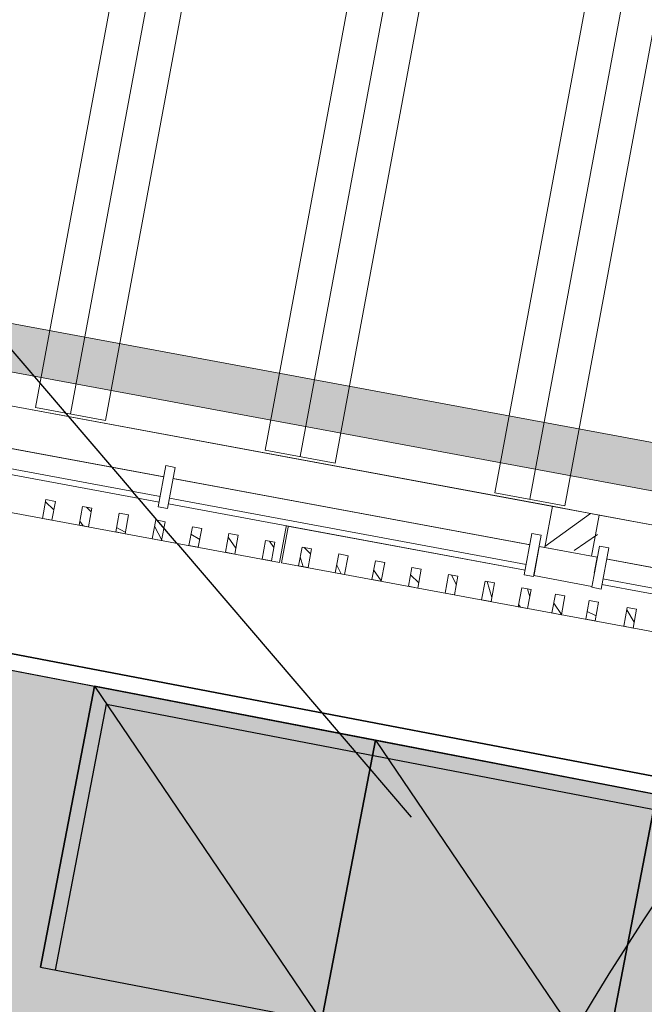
# Model space of a CAD drawing. Header units: metres. Extents: x 0 to 60282398, y -11592309 to 5708004.
# Tile 104 of 136: x 32353385.93 to 32353389.2, y 5707897.37 to 5707902.53. Entities that reach past the tile are written whole.
import ezdxf
from ezdxf import colors
from ezdxf.entities.mleader import LeaderData, LeaderLine
from ezdxf.math import Vec2, Vec3

# ---------------------------------------------------------------- set-up
doc = ezdxf.new("R2010")
doc.units = ezdxf.units.M
doc.header["$LTSCALE"] = 0.75
doc.set_wipeout_variables(frame=1)
doc.layers.get('0').update_dxf_attribs({"linetype": 'CONTINUOUS'})
doc.layers.add('10414946$0$_Hilfslayer', color=6, linetype='CONTINUOUS', plot=False)
doc.layers.add('10414946$0$ST-LIN Parkplatz', color=7, linetype='CONTINUOUS')
doc.layers.add('10414946$0$ST-LIN-Gehweg', color=2, linetype='CONTINUOUS')
for name, color, linetype, lineweight in [('10414946$0$ST-LIN-Bushaltestelle', 2, 'CONTINUOUS', 25), ('10417023$0$#9_002_GES I Übersicht Erdgeschoss_1_101_Wand Aussen.A', 7, 'CONTINUOUS', 25), ('10417023$0$#9_002_GES I Übersicht Erdgeschoss_1_104_Decken.A', 7, 'CONTINUOUS', 25), ('10417023$0$#9_002_GES I Übersicht Erdgeschoss_1_430_Lüftung.US', 7, 'CONTINUOUS', 25), ('10417023$0$#9_002_GES I Übersicht Erdgeschoss_1_701_Grundstücksgrenze.A', 7, 'CONTINUOUS', 25), ('10417023$0$#9_002_GES I Übersicht Erdgeschoss_1_Neubau_104_Decken.A', 7, 'CONTINUOUS', 25), ('10417023$0$#9_002_GES I Übersicht Erdgeschoss_1_Neubau_110_Pfosten-Riegel.A', 7, 'CONTINUOUS', 25), ('10417023$0$#9_002_GES I Übersicht Erdgeschoss_1_Neubau_201_Aussenwandbekleidu', 7, 'CONTINUOUS', 25), ('10417023$0$Keine', 7, 'CONTINUOUS', 13)]:
    doc.layers.add(name, color=color, linetype=linetype, lineweight=lineweight)
doc.layers.add('10414947$0$ST-Gehweg-Sol', color=7, linetype='CONTINUOUS', lineweight=0, true_color=0xffd7a8)
doc.styles.add('10414946$0$ARIAL NARROW', font='ARIALN.TTF')
pattern_1 = [(134.9999999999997, (0, 0), (0.1060660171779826, 0.1060660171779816), []), (134.9999999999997, (-0.03535533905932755, -0.0353553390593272), (0.1060660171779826, 0.1060660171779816), [])]

# ---------------------------------------------------------------- blocks, each defined once
blk = doc.blocks.new('10414947')
at = {"layer": '10414947$0$ST-Gehweg-Sol'}
h = blk.add_hatch(color=256, dxfattribs=at)
h.dxf.hatch_style = 1
edge = h.paths.add_edge_path()
edge.add_arc((32353333.97286278, 5707909.898001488), 4.00538949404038, 167.5224016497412, 259.0333335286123, ccw=False)
edge.add_line((32353330.06207836, 5707910.763397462), (32353330.08991054, 5707910.916025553))
edge.add_line((32353330.08991054, 5707910.916025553), (32353331.70067245, 5707910.64907873))
edge.add_line((32353331.70067245, 5707910.64907873), (32353335.02498274, 5707908.903565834))
edge.add_line((32353335.02498274, 5707908.903565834), (32353407.15213483, 5707895.033517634))
edge.add_line((32353407.15213483, 5707895.033517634), (32353413.70600617, 5707897.337334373))
edge.add_line((32353413.70600617, 5707897.337334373), (32353497.17578959, 5707881.286091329))
edge.add_line((32353497.17578959, 5707881.286091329), (32353499.70410517, 5707880.188862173))
edge.add_line((32353499.70410517, 5707880.188862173), (32353502.93879142, 5707877.835765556))
edge.add_line((32353502.93879142, 5707877.835765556), (32353505.46710699, 5707876.738536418))
edge.add_line((32353505.46710699, 5707876.738536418), (32353517.00528605, 5707874.519743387))
edge.add_line((32353517.00528605, 5707874.519743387), (32353517.76447093, 5707870.592196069))
edge.add_line((32353517.76447093, 5707870.592196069), (32353512.26571349, 5707871.646148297))
edge.add_line((32353512.26571349, 5707871.646148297), (32353512.67312597, 5707873.771762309))
edge.add_line((32353512.67312597, 5707873.771762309), (32353508.26008633, 5707874.652828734))
edge.add_line((32353508.26008633, 5707874.652828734), (32353507.84615755, 5707872.493248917))
edge.add_line((32353507.84615755, 5707872.493248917), (32353503.30254498, 5707873.364127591))
edge.add_arc((32353488.08709003, 5707793.979973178), 80.82916578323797, 79.14978489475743, 81.99465327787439)
edge.add_line((32353499.34380503, 5707874.021464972), (32353499.76791721, 5707876.234207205))
edge.add_line((32353499.76791721, 5707876.234207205), (32353495.83942623, 5707876.987173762))
edge.add_line((32353495.83942623, 5707876.987173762), (32353495.37152305, 5707874.545958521))
edge.add_line((32353495.37152305, 5707874.545958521), (32353488.26755707, 5707875.49021155))
edge.add_line((32353488.26755707, 5707875.49021155), (32353488.81466561, 5707878.344668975))
edge.add_line((32353488.81466561, 5707878.344668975), (32353475.56727294, 5707880.883772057))
edge.add_line((32353475.56727294, 5707880.883772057), (32353475.00712598, 5707877.961330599))
edge.add_line((32353475.00712598, 5707877.961330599), (32353470.59449997, 5707878.807102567))
edge.add_line((32353470.59449997, 5707878.807102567), (32353471.15463692, 5707881.72953379))
edge.add_line((32353471.15463692, 5707881.72953379), (32353468.20826868, 5707882.294258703))
edge.add_line((32353468.20826868, 5707882.294258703), (32353467.64812546, 5707879.371836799))
edge.add_line((32353467.64812546, 5707879.371836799), (32353462.60924585, 5707880.337643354))
edge.add_line((32353462.60924585, 5707880.337643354), (32353463.16937873, 5707883.260053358))
edge.add_line((32353463.16937873, 5707883.260053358), (32353460.2230105, 5707883.824778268))
edge.add_line((32353460.2230105, 5707883.824778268), (32353459.66624525, 5707880.919938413))
edge.add_arc((32353463.524558, 5707896.96932498), 16.50664673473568, 250.35219382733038, 256.4824628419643, ccw=False)
edge.add_line((32353457.97440466, 5707881.423740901), (32353455.61443449, 5707882.266310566))
edge.add_line((32353455.61443449, 5707882.266310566), (32353456.07041998, 5707884.645556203))
edge.add_line((32353456.07041998, 5707884.645556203), (32353452.14193103, 5707885.398533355))
edge.add_line((32353452.14193103, 5707885.398533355), (32353451.76436388, 5707883.434494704))
edge.add_line((32353451.76436388, 5707883.434494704), (32353446.20782556, 5707884.499521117))
edge.add_line((32353446.20782556, 5707884.499521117), (32353446.58431432, 5707886.46376749))
edge.add_line((32353446.58431432, 5707886.46376749), (32353443.63794753, 5707887.028499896))
edge.add_line((32353443.63794753, 5707887.028499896), (32353443.26145916, 5707885.064255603))
edge.add_line((32353443.26145916, 5707885.064255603), (32353438.66333801, 5707885.945580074))
edge.add_line((32353438.66333801, 5707885.945580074), (32353439.03982688, 5707887.909826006))
edge.add_line((32353439.03982688, 5707887.909826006), (32353436.09346017, 5707888.474558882))
edge.add_line((32353436.09346017, 5707888.474558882), (32353435.71697158, 5707886.510314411))
edge.add_line((32353435.71697158, 5707886.510314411), (32353430.15920767, 5707887.572673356))
edge.add_line((32353430.15920767, 5707887.572673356), (32353430.53524183, 5707889.539907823))
edge.add_line((32353430.53524183, 5707889.539907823), (32353426.60675288, 5707890.292884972))
edge.add_line((32353426.60675288, 5707890.292884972), (32353426.15070342, 5707887.913549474))
edge.add_line((32353426.15070342, 5707887.913549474), (32353423.64644856, 5707888.00337013))
edge.add_arc((32353424.238172, 5707904.500881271), 16.50811953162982, 259.1496618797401, 267.9458278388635, ccw=False)
edge.add_line((32353421.13061348, 5707888.287889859), (32353363.36529639, 5707899.359819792))
edge.add_arc((32353408.48210951, 5708134.746697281), 239.6716689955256, 256.456365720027, 259.14966177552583, ccw=False)
edge.add_arc((32353274.67359528, 5707595.429255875), 316.0071040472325, 75.76971239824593, 78.90028973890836)
edge.add_line((32353335.51033626, 5707905.525016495), (32353333.21088601, 5707905.965758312))
at = {"layer": '10414947$0$ST-Gehweg-Sol', "flags": 128}
blk.add_lwpolyline([(32353439.03982688, 5707887.909826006), (32353436.09346017, 5707888.474558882), (32353435.71697158, 5707886.510314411), (32353430.15920767, 5707887.572673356), (32353430.53524183, 5707889.539907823), (32353426.60675288, 5707890.292884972), (32353426.15070342, 5707887.913549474), (32353423.64644856, 5707888.00337013, -0.03839937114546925), (32353421.13061348, 5707888.287889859), (32353363.36529639, 5707899.359819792, -0.01175226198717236), (32353352.35440415, 5707901.739852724, 0.01366057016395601), (32353335.51033626, 5707905.525016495), (32353333.21088601, 5707905.965758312, -0.4219586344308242), (32353330.06207836, 5707910.763397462), (32353330.08991054, 5707910.916025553), (32353331.70067245, 5707910.64907873), (32353335.02498274, 5707908.903565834), (32353407.15213483, 5707895.033517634), (32353413.70600617, 5707897.337334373), (32353497.17578959, 5707881.286091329)], format="xyb", dxfattribs=at)
blk = doc.blocks.new('10417023$0$#9_MKO_LP5_ARC_GES_UP_00_002_P_G_modell (3D)')
at = {"layer": '10417023$0$#9_002_GES I Übersicht Erdgeschoss_1_101_Wand Aussen.A', "linetype": 'Continuous', "lineweight": 5, "true_color": 0xff0000}
h = blk.add_hatch(dxfattribs=at)
h.set_pattern_fill('#9_BETON__STAHLBETON_0001', color=1, style=0, pattern_type=2)
h.set_pattern_definition([(44.99999999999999, (0, 0), (-0.1697056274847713, 0.1697056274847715), []), (44.99999999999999, (-0.08485281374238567, 0.08485281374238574), (-0.1697056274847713, 0.1697056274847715), [0.18, -0.05999999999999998])])
h.paths.add_polyline_path([(-32353452.62422792, -5707812.74957689), (-32353452.37422813, -5707812.74957689), (-32353452.37422813, -5707812.529576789), (-32353452.62422792, -5707812.529576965)])
at = {"layer": '10417023$0$#9_002_GES I Übersicht Erdgeschoss_1_101_Wand Aussen.A', "color": 1, "linetype": 'Continuous', "lineweight": 13, "true_color": 0xff0000}
for p, q in [((-32353460.53922858, -5707812.529577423), (-32353452.62422869, -5707812.529577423)), ((-32353452.62422869, -5707812.529577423), (-32353452.62422869, -5707812.749576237)), ((-32353452.3742284, -5707812.749576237), (-32353452.3742284, -5707812.529577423)), ((-32353452.3742284, -5707812.529577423), (-32353447.40422547, -5707812.529577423)), ((-32353460.53922858, -5707812.749576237), (-32353452.62422869, -5707812.749576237)), ((-32353452.3742284, -5707812.749576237), (-32353447.40422547, -5707812.749576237))]:
    blk.add_line(p, q, dxfattribs=at)
at = {"layer": '10417023$0$#9_002_GES I Übersicht Erdgeschoss_1_101_Wand Aussen.A', "color": 1, "linetype": 'Continuous', "lineweight": 18, "true_color": 0xff0000}
for p, q in [((-32353452.62422869, -5707812.529577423), (-32353452.62422869, -5707812.749576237)), ((-32353452.37422813, -5707812.52957689), (-32353452.62422791, -5707812.52957689)), ((-32353452.3742284, -5707812.749576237), (-32353452.3742284, -5707812.529577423)), ((-32353452.624228, -5707812.74957689), (-32353452.374228, -5707812.74957689))]:
    blk.add_line(p, q, dxfattribs=at)
at = {"layer": '10417023$0$#9_002_GES I Übersicht Erdgeschoss_1_104_Decken.A', "color": 1, "linetype": 'Continuous', "lineweight": 13, "true_color": 0xff0000}
for p, q in [((-32353455.38322717, -5707807.384576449), (-32353455.38322717, -5707812.514709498)), ((-32353455.19672774, -5707807.384576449), (-32353455.19672774, -5707812.514709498)), ((-32353455.01022831, -5707807.384576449), (-32353455.01022831, -5707812.514709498)), ((-32353454.15822645, -5707807.384576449), (-32353454.15822645, -5707812.514709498)), ((-32353453.97172702, -5707807.384576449), (-32353453.97172702, -5707812.514709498)), ((-32353453.7852276, -5707807.384576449), (-32353453.7852276, -5707812.514709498)), ((-32353452.93322863, -5707807.384576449), (-32353452.93322863, -5707812.514709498)), ((-32353452.7467292, -5707807.384576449), (-32353452.7467292, -5707812.514709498)), ((-32353452.56022833, -5707807.384576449), (-32353452.56022833, -5707812.514709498)), ((-32353455.38322717, -5707812.514709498), (-32353455.01022831, -5707812.514709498)), ((-32353454.15822645, -5707812.514709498), (-32353453.7852276, -5707812.514709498)), ((-32353452.93322863, -5707812.514709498), (-32353452.56022833, -5707812.514709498))]:
    blk.add_line(p, q, dxfattribs=at)
at = {"layer": '10417023$0$#9_002_GES I Übersicht Erdgeschoss_1_430_Lüftung.US', "color": 1, "linetype": 'Continuous', "lineweight": 13, "true_color": 0xff0000, "flags": 128}
blk.add_lwpolyline([(-32353460.29724487, -5707812.354575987), (-32353447.40423247, -5707812.354575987), (-32353447.40423247, -5707812.104575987), (-32353460.29724487, -5707812.104575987)], close=True, dxfattribs=at)
at = {"layer": '10417023$0$#9_002_GES I Übersicht Erdgeschoss_1_430_Lüftung.US', "color": 1, "linetype": 'Continuous', "true_color": 0xff0000}
blk.add_solid([(-32353460.29724487, -5707812.354575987), (-32353447.40423247, -5707812.354575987), (-32353460.29724487, -5707812.104575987), (-32353447.40423247, -5707812.104575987)], dxfattribs=at)
at = {"layer": '10417023$0$#9_002_GES I Übersicht Erdgeschoss_1_Neubau_104_Decken.A', "color": 1, "linetype": 'Continuous', "lineweight": 13, "true_color": 0xff0000, "flags": 128}
for points in [[(-32353468.9644006, -5707812.749292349), (-32353468.96423227, -5707810.39957689), (-32353468.96423227, -5707807.119576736), (-32353468.96423227, -5707797.22957689), (-32353468.96423227, -5707790.55957689), (-32353454.47117382, -5707790.55957689), (-32353442.504228, -5707790.559574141), (-32353442.504228, -5707812.74957689)], [(-32353460.539228, -5707797.304576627), (-32353468.96423227, -5707797.304576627), (-32353468.96423227, -5707810.39957689), (-32353464.33422799, -5707810.39957689), (-32353464.33422799, -5707812.749576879), (-32353442.50422801, -5707812.74957689), (-32353442.504228, -5707790.55957689), (-32353451.27397855, -5707790.559574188), (-32353451.27397855, -5707797.22957689), (-32353452.624228, -5707797.22957689), (-32353452.624228, -5707807.119576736), (-32353460.539228, -5707807.119576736)], [(-32353460.539228, -5707812.529709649), (-32353447.40432934, -5707812.529709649), (-32353447.40432934, -5707807.36957689), (-32353460.539228, -5707807.36957689)]]:
    blk.add_lwpolyline(points, close=True, dxfattribs=at)
at = {"color": 1, "linetype": 'Continuous', "lineweight": 5, "true_color": 0xff0000}
blk.add_wipeout([(-32353447.404395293, -5707812.87957689), (-32353453.966743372, -5707812.87957689), (-32353453.966743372, -5707813.079576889), (-32353447.404395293, -5707813.079576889)], dxfattribs=at).dxf.layer = '10417023$0$#9_002_GES I Übersicht Erdgeschoss_1_Neubau_201_Aussenwandbekleidu'
at = {"layer": '10417023$0$#9_002_GES I Übersicht Erdgeschoss_1_Neubau_201_Aussenwandbekleidu', "linetype": 'Continuous', "lineweight": 5, "true_color": 0xff0000}
h = blk.add_hatch(dxfattribs=at)
h.set_pattern_fill('#9_METALL__STAHL_0001', color=1, style=0, pattern_type=2)
h.set_pattern_definition(pattern_1)
h.paths.add_polyline_path([(-32353453.82497857, -5707813.079576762), (-32353453.82497777, -5707812.979576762), (-32353453.87497777, -5707812.97957636), (-32353453.87497857, -5707813.079576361)])
h = blk.add_hatch(dxfattribs=at)
h.set_pattern_fill('#9_METALL__STAHL_0001', color=1, style=0, pattern_type=2)
h.set_pattern_definition(pattern_1)
h.paths.add_polyline_path([(-32353453.62985357, -5707813.079576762), (-32353453.62985276, -5707812.979576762), (-32353453.67985277, -5707812.97957636), (-32353453.67985357, -5707813.079576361)])
h = blk.add_hatch(dxfattribs=at)
h.set_pattern_fill('#9_METALL__STAHL_0001', color=1, style=0, pattern_type=2)
h.set_pattern_definition(pattern_1)
h.paths.add_polyline_path([(-32353453.43472857, -5707813.079576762), (-32353453.43472777, -5707812.979576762), (-32353453.48472776, -5707812.97957636), (-32353453.48472856, -5707813.079576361)])
h = blk.add_hatch(dxfattribs=at)
h.set_pattern_fill('#9_METALL__STAHL_0001', color=1, style=0, pattern_type=2)
h.set_pattern_definition(pattern_1)
h.paths.add_polyline_path([(-32353453.23960356, -5707813.079576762), (-32353453.23960276, -5707812.979576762), (-32353453.28960276, -5707812.97957636), (-32353453.28960356, -5707813.079576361)])
h = blk.add_hatch(dxfattribs=at)
h.set_pattern_fill('#9_METALL__STAHL_0001', color=1, style=0, pattern_type=2)
h.set_pattern_definition(pattern_1)
h.paths.add_polyline_path([(-32353453.04447856, -5707813.079576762), (-32353453.04447776, -5707812.979576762), (-32353453.09447776, -5707812.97957636), (-32353453.09447856, -5707813.079576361)])
h = blk.add_hatch(dxfattribs=at)
h.set_pattern_fill('#9_METALL__STAHL_0001', color=1, style=0, pattern_type=2)
h.set_pattern_definition(pattern_1)
h.paths.add_polyline_path([(-32353452.84935356, -5707813.079576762), (-32353452.84935275, -5707812.979576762), (-32353452.89935276, -5707812.97957636), (-32353452.89935356, -5707813.079576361)])
h = blk.add_hatch(dxfattribs=at)
h.set_pattern_fill('#9_METALL__STAHL_0001', color=1, style=0, pattern_type=2)
h.set_pattern_definition(pattern_1)
h.paths.add_polyline_path([(-32353452.65422856, -5707813.079576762), (-32353452.65422776, -5707812.979576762), (-32353452.70422776, -5707812.97957636), (-32353452.70422856, -5707813.079576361)])
h = blk.add_hatch(dxfattribs=at)
h.set_pattern_fill('#9_METALL__STAHL_0001', color=1, style=0, pattern_type=2)
h.set_pattern_definition(pattern_1)
h.paths.add_polyline_path([(-32353452.4742286, -5707813.079576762), (-32353452.4742278, -5707812.979576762), (-32353452.5242278, -5707812.97957636), (-32353452.5242286, -5707813.079576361)])
h = blk.add_hatch(dxfattribs=at)
h.set_pattern_fill('#9_METALL__STAHL_0001', color=1, style=0, pattern_type=2)
h.set_pattern_definition(pattern_1)
h.paths.add_polyline_path([(-32353452.29422864, -5707813.079576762), (-32353452.29422783, -5707812.979576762), (-32353452.34422784, -5707812.97957636), (-32353452.34422864, -5707813.079576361)])
h = blk.add_hatch(dxfattribs=at)
h.set_pattern_fill('#9_METALL__STAHL_0001', color=1, style=0, pattern_type=2)
h.set_pattern_definition(pattern_1)
h.paths.add_polyline_path([(-32353452.09173112, -5707813.079576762), (-32353452.09173032, -5707812.979576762), (-32353452.14173032, -5707812.97957636), (-32353452.14173112, -5707813.079576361)])
at = {"layer": '10417023$0$#9_002_GES I Übersicht Erdgeschoss_1_Neubau_201_Aussenwandbekleidu', "color": 1, "linetype": 'Continuous', "lineweight": 13, "true_color": 0xff0000}
for p, q in [((-32353447.4043953, -5707812.87957689), (-32353453.96674338, -5707812.87957689)), ((-32353453.96674338, -5707812.87957689), (-32353453.96674338, -5707813.07957689)), ((-32353453.96674338, -5707813.07957689), (-32353447.4043953, -5707813.07957689))]:
    blk.add_line(p, q, dxfattribs=at)
at = {"layer": '10417023$0$#9_002_GES I Übersicht Erdgeschoss_1_Neubau_201_Aussenwandbekleidu', "color": 1, "linetype": 'Continuous', "lineweight": 13, "true_color": 0xff0000, "flags": 128}
for points in [[(-32353453.82497857, -5707813.079576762), (-32353453.82497777, -5707812.979576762), (-32353453.87497777, -5707812.97957636), (-32353453.87497857, -5707813.079576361)], [(-32353453.62985357, -5707813.079576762), (-32353453.62985276, -5707812.979576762), (-32353453.67985277, -5707812.97957636), (-32353453.67985357, -5707813.079576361)], [(-32353453.43472857, -5707813.079576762), (-32353453.43472777, -5707812.979576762), (-32353453.48472776, -5707812.97957636), (-32353453.48472856, -5707813.079576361)], [(-32353453.23960356, -5707813.079576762), (-32353453.23960276, -5707812.979576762), (-32353453.28960276, -5707812.97957636), (-32353453.28960356, -5707813.079576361)], [(-32353453.04447856, -5707813.079576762), (-32353453.04447776, -5707812.979576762), (-32353453.09447776, -5707812.97957636), (-32353453.09447856, -5707813.079576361)], [(-32353452.84935356, -5707813.079576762), (-32353452.84935275, -5707812.979576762), (-32353452.89935276, -5707812.97957636), (-32353452.89935356, -5707813.079576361)], [(-32353452.65422856, -5707813.079576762), (-32353452.65422776, -5707812.979576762), (-32353452.70422776, -5707812.97957636), (-32353452.70422856, -5707813.079576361)], [(-32353452.4742286, -5707813.079576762), (-32353452.4742278, -5707812.979576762), (-32353452.5242278, -5707812.97957636), (-32353452.5242286, -5707813.079576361)], [(-32353452.29422864, -5707813.079576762), (-32353452.29422783, -5707812.979576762), (-32353452.34422784, -5707812.97957636), (-32353452.34422864, -5707813.079576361)], [(-32353452.09173112, -5707813.079576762), (-32353452.09173032, -5707812.979576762), (-32353452.14173032, -5707812.97957636), (-32353452.14173112, -5707813.079576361)]]:
    blk.add_lwpolyline(points, close=True, dxfattribs=at)
at = {"color": 1, "linetype": 'Continuous', "lineweight": 5, "true_color": 0xff0000}
blk.add_wipeout([(-32353453.97674339, -5707812.87957689), (-32353460.539264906, -5707812.87957689), (-32353460.539264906, -5707813.07957689), (-32353453.97674339, -5707813.07957689)], dxfattribs=at).dxf.layer = '10417023$0$#9_002_GES I Übersicht Erdgeschoss_1_Neubau_201_Aussenwandbekleidu'
at = {"layer": '10417023$0$#9_002_GES I Übersicht Erdgeschoss_1_Neubau_201_Aussenwandbekleidu', "linetype": 'Continuous', "lineweight": 5, "true_color": 0xff0000}
h = blk.add_hatch(dxfattribs=at)
h.set_pattern_fill('#9_METALL__STAHL_0001', color=1, style=0, pattern_type=2)
h.set_pattern_definition(pattern_1)
h.paths.add_polyline_path([(-32353455.19085358, -5707813.079576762), (-32353455.19085278, -5707812.979576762), (-32353455.24085278, -5707812.97957636), (-32353455.24085359, -5707813.079576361)])
h = blk.add_hatch(dxfattribs=at)
h.set_pattern_fill('#9_METALL__STAHL_0001', color=1, style=0, pattern_type=2)
h.set_pattern_definition(pattern_1)
h.paths.add_polyline_path([(-32353454.99572858, -5707813.079576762), (-32353454.99572778, -5707812.979576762), (-32353455.04572778, -5707812.97957636), (-32353455.04572858, -5707813.079576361)])
h = blk.add_hatch(dxfattribs=at)
h.set_pattern_fill('#9_METALL__STAHL_0001', color=1, style=0, pattern_type=2)
h.set_pattern_definition(pattern_1)
h.paths.add_polyline_path([(-32353454.80060358, -5707813.079576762), (-32353454.80060278, -5707812.979576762), (-32353454.85060278, -5707812.97957636), (-32353454.85060358, -5707813.079576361)])
h = blk.add_hatch(dxfattribs=at)
h.set_pattern_fill('#9_METALL__STAHL_0001', color=1, style=0, pattern_type=2)
h.set_pattern_definition(pattern_1)
h.paths.add_polyline_path([(-32353454.60547858, -5707813.079576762), (-32353454.60547778, -5707812.979576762), (-32353454.65547778, -5707812.97957636), (-32353454.65547858, -5707813.079576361)])
h = blk.add_hatch(dxfattribs=at)
h.set_pattern_fill('#9_METALL__STAHL_0001', color=1, style=0, pattern_type=2)
h.set_pattern_definition(pattern_1)
h.paths.add_polyline_path([(-32353454.41035357, -5707813.079576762), (-32353454.41035277, -5707812.979576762), (-32353454.46035277, -5707812.97957636), (-32353454.46035358, -5707813.079576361)])
h = blk.add_hatch(dxfattribs=at)
h.set_pattern_fill('#9_METALL__STAHL_0001', color=1, style=0, pattern_type=2)
h.set_pattern_definition(pattern_1)
h.paths.add_polyline_path([(-32353454.21522857, -5707813.079576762), (-32353454.21522777, -5707812.979576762), (-32353454.26522777, -5707812.97957636), (-32353454.26522857, -5707813.079576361)])
h = blk.add_hatch(dxfattribs=at)
h.set_pattern_fill('#9_METALL__STAHL_0001', color=1, style=0, pattern_type=2)
h.set_pattern_definition(pattern_1)
h.paths.add_polyline_path([(-32353454.02010357, -5707813.079576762), (-32353454.02010277, -5707812.979576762), (-32353454.07010277, -5707812.97957636), (-32353454.07010357, -5707813.079576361)])
at = {"layer": '10417023$0$#9_002_GES I Übersicht Erdgeschoss_1_701_Grundstücksgrenze.A', "color": 1, "linetype": 'Continuous', "lineweight": 35, "true_color": 0xff0000, "flags": 128}
blk.add_lwpolyline([(-32353511.47268937, -5707768.718078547), (-32353510.58466005, -5707813.546075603), (-32353471.71535595, -5707813.720027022), (-32353425.53849031, -5707813.961117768)], dxfattribs=at)
at = {"layer": '10417023$0$#9_002_GES I Übersicht Erdgeschoss_1_Neubau_201_Aussenwandbekleidu', "color": 1, "linetype": 'Continuous', "lineweight": 13, "true_color": 0xff0000}
for p, q in [((-32353453.97674338, -5707812.87957689), (-32353460.5392649, -5707812.87957689)), ((-32353453.97674338, -5707812.87957689), (-32353453.97674338, -5707813.07957689)), ((-32353460.5392649, -5707813.07957689), (-32353453.97674338, -5707813.07957689))]:
    blk.add_line(p, q, dxfattribs=at)
at = {"layer": '10417023$0$#9_002_GES I Übersicht Erdgeschoss_1_Neubau_201_Aussenwandbekleidu', "color": 1, "linetype": 'Continuous', "lineweight": 13, "true_color": 0xff0000, "flags": 128}
for points in [[(-32353455.19085358, -5707813.079576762), (-32353455.19085278, -5707812.979576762), (-32353455.24085278, -5707812.97957636), (-32353455.24085359, -5707813.079576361)], [(-32353454.99572858, -5707813.079576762), (-32353454.99572778, -5707812.979576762), (-32353455.04572778, -5707812.97957636), (-32353455.04572858, -5707813.079576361)], [(-32353454.80060358, -5707813.079576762), (-32353454.80060278, -5707812.979576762), (-32353454.85060278, -5707812.97957636), (-32353454.85060358, -5707813.079576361)], [(-32353454.60547858, -5707813.079576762), (-32353454.60547778, -5707812.979576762), (-32353454.65547778, -5707812.97957636), (-32353454.65547858, -5707813.079576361)], [(-32353454.41035357, -5707813.079576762), (-32353454.41035277, -5707812.979576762), (-32353454.46035277, -5707812.97957636), (-32353454.46035358, -5707813.079576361)], [(-32353454.21522857, -5707813.079576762), (-32353454.21522777, -5707812.979576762), (-32353454.26522777, -5707812.97957636), (-32353454.26522857, -5707813.079576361)], [(-32353454.02010357, -5707813.079576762), (-32353454.02010277, -5707812.979576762), (-32353454.07010277, -5707812.97957636), (-32353454.07010357, -5707813.079576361)]]:
    blk.add_lwpolyline(points, close=True, dxfattribs=at)
at = {"color": 1, "linetype": 'Continuous', "lineweight": 5, "true_color": 0xff0000}
for points in [[(-32353452.684227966, -5707812.884576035), (-32353452.684227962, -5707812.854576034), (-32353454.62547798, -5707812.854575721), (-32353454.625477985, -5707812.88457572)], [(-32353452.344228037, -5707812.904576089), (-32353452.34422802, -5707812.834576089), (-32353452.654227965, -5707812.834576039), (-32353452.65422798, -5707812.904576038)], [(-32353450.70424791, -5707812.884576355), (-32353450.70424791, -5707812.854576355), (-32353452.314228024, -5707812.854576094), (-32353452.314228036, -5707812.884576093)]]:
    blk.add_wipeout(points, dxfattribs=at).dxf.layer = '10417023$0$#9_002_GES I Übersicht Erdgeschoss_1_Neubau_110_Pfosten-Riegel.A'
at = {"layer": '10417023$0$#9_002_GES I Übersicht Erdgeschoss_1_Neubau_110_Pfosten-Riegel.A', "color": 1, "linetype": 'Continuous', "lineweight": 13, "true_color": 0xff0000}
blk.add_line((-32353452.65422729, -5707812.904575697), (-32353452.34422837, -5707812.904575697), dxfattribs=at)
at = {"layer": '10417023$0$#9_002_GES I Übersicht Erdgeschoss_1_Neubau_110_Pfosten-Riegel.A', "color": 1, "linetype": 'Continuous', "lineweight": 13, "true_color": 0xff0000, "flags": 128}
for points in [[(-32353452.68422796, -5707812.884576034), (-32353452.68422795, -5707812.854576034), (-32353454.62547797, -5707812.85457572), (-32353454.62547798, -5707812.88457572)], [(-32353450.70424792, -5707812.884576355), (-32353450.70424792, -5707812.854576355), (-32353452.31422804, -5707812.854576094), (-32353452.31422804, -5707812.884576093)]]:
    blk.add_lwpolyline(points, close=True, dxfattribs=at)
at = {"color": 1, "linetype": 'Continuous', "lineweight": 5, "true_color": 0xff0000}
blk.add_wipeout([(-32353452.344228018, -5707812.834576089), (-32353452.344228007, -5707812.749576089), (-32353452.65422795, -5707812.749576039), (-32353452.654227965, -5707812.834576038)], dxfattribs=at).dxf.layer = '10417023$0$#9_002_GES I Übersicht Erdgeschoss_1_Neubau_110_Pfosten-Riegel.A'
at = {"layer": '10417023$0$#9_002_GES I Übersicht Erdgeschoss_1_Neubau_110_Pfosten-Riegel.A', "color": 1, "linetype": 'Continuous', "lineweight": 13, "true_color": 0xff0000}
for p, q in [((-32353452.34422837, -5707812.749576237), (-32353452.65422729, -5707812.749576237)), ((-32353452.65422729, -5707812.749576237), (-32353452.65422729, -5707812.834575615)), ((-32353452.34422837, -5707812.834575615), (-32353452.34422837, -5707812.749576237))]:
    blk.add_line(p, q, dxfattribs=at)
at = {"color": 1, "linetype": 'Continuous', "lineweight": 5, "true_color": 0xff0000}
blk.add_wipeout([(-32353454.63547798, -5707812.884575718), (-32353454.635477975, -5707812.854575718), (-32353456.576764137, -5707812.854575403), (-32353456.57676414, -5707812.884575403)], dxfattribs=at).dxf.layer = '10417023$0$#9_002_GES I Übersicht Erdgeschoss_1_Neubau_110_Pfosten-Riegel.A'
at = {"layer": '10417023$0$#9_002_GES I Übersicht Erdgeschoss_1_Neubau_110_Pfosten-Riegel.A', "color": 1, "linetype": 'Continuous', "lineweight": 13, "true_color": 0xff0000, "flags": 128}
blk.add_lwpolyline([(-32353454.63547798, -5707812.884575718), (-32353454.63547798, -5707812.854575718), (-32353456.57676414, -5707812.854575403), (-32353456.57676414, -5707812.884575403)], close=True, dxfattribs=at)
at = {"color": 1, "linetype": 'Continuous', "lineweight": 5, "true_color": 0xff0000}
for points in [[(-32353452.70422796, -5707812.909576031), (-32353452.65422796, -5707812.909576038), (-32353452.65422793, -5707812.689576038), (-32353452.704227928, -5707812.689576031)], [(-32353452.344228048, -5707812.909576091), (-32353452.294228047, -5707812.909576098), (-32353452.294228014, -5707812.6895761), (-32353452.344228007, -5707812.689576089)]]:
    blk.add_wipeout(points, dxfattribs=at).dxf.layer = '10417023$0$#9_002_GES I Übersicht Erdgeschoss_1_Neubau_110_Pfosten-Riegel.A'
at = {"layer": '10417023$0$#9_002_GES I Übersicht Erdgeschoss_1_Neubau_110_Pfosten-Riegel.A', "color": 1, "linetype": 'Continuous', "lineweight": 13, "true_color": 0xff0000, "flags": 128}
for points in [[(-32353452.70422796, -5707812.90957603), (-32353452.65422796, -5707812.909576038), (-32353452.65422793, -5707812.689576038), (-32353452.70422793, -5707812.689576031)], [(-32353452.34422805, -5707812.909576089), (-32353452.29422805, -5707812.909576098), (-32353452.29422801, -5707812.689576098), (-32353452.34422801, -5707812.689576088)]]:
    blk.add_lwpolyline(points, close=True, dxfattribs=at)
at = {"color": 1, "linetype": 'Continuous', "lineweight": 5, "true_color": 0xff0000}
blk.add_wipeout([(-32353454.655477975, -5707812.909575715), (-32353454.605477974, -5707812.909575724), (-32353454.60547794, -5707812.689575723), (-32353454.65547794, -5707812.689575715)], dxfattribs=at).dxf.layer = '10417023$0$#9_002_GES I Übersicht Erdgeschoss_1_Neubau_110_Pfosten-Riegel.A'
at = {"layer": '10417023$0$#9_002_GES I Übersicht Erdgeschoss_1_Neubau_110_Pfosten-Riegel.A', "color": 1, "linetype": 'Continuous', "lineweight": 13, "true_color": 0xff0000, "flags": 128}
blk.add_lwpolyline([(-32353454.65547798, -5707812.909575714), (-32353454.60547798, -5707812.909575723), (-32353454.60547795, -5707812.689575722), (-32353454.65547795, -5707812.689575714)], close=True, dxfattribs=at)
blk = doc.blocks.new('10417023$0$2_MKO_LP5_LAN_GES_UP_00_002_V_A (3D)')
at = {"layer": '10417023$0$Keine'}
blk.add_blockref('10417023$0$#9_MKO_LP5_ARC_GES_UP_00_002_P_G_modell (3D)', (0, 0), dxfattribs=at)
blk = doc.blocks.new('10417023')
at = {"layer": '10417023$0$Keine', "rotation": 349.4819372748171}
blk.add_blockref('10417023$0$2_MKO_LP5_LAN_GES_UP_00_002_V_A (3D)', (65205154.93137175, 5413829.557758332), dxfattribs=at)
blk = doc.blocks.new('10414946')
at = {"layer": '10414946$0$_Hilfslayer'}
blk.add_circle((32353400.90325239, 5707890.128479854), 14, dxfattribs=at)
at = {"layer": '10414946$0$ST-LIN-Bushaltestelle', "flags": 128}
for points in [[(32353385.19068571, 5707899.256704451), (32353401.05011248, 5707896.20693683), (32353400.29356619, 5707892.272738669), (32353399.31155834, 5707892.461578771), (32353399.36821037, 5707892.756181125), (32353398.38620251, 5707892.945021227), (32353398.55615861, 5707893.82882829), (32353384.80804874, 5707896.472589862), (32353384.86470075, 5707896.767192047), (32353384.71739957, 5707896.795518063)], [(32353386.32004574, 5707899.039803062), (32353386.03660909, 5707897.566825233), (32353387.50958692, 5707897.283388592), (32353387.79302356, 5707898.756366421)], [(32353387.79302356, 5707898.756366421), (32353387.50958692, 5707897.283388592), (32353388.98256474, 5707896.999951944), (32353389.26600139, 5707898.472929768)], [(32353389.26600139, 5707898.472929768), (32353388.98256474, 5707896.999951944), (32353390.45554256, 5707896.716515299), (32353390.73897921, 5707898.189493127)]]:
    blk.add_lwpolyline(points, close=True, dxfattribs=at)
for points in [[(32353386.03660909, 5707897.566825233), (32353386.32004574, 5707899.039803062), (32353390.73897921, 5707898.189493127), (32353390.45554256, 5707896.716515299)], [(32353386.32004574, 5707899.039803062), (32353387.50958692, 5707897.283388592)], [(32353386.11516791, 5707897.551708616), (32353386.38348794, 5707898.946127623), (32353390.64530377, 5707898.126050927), (32353390.37698375, 5707896.73163192)], [(32353387.79302356, 5707898.756366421), (32353388.98256474, 5707896.999951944)]]:
    blk.add_lwpolyline(points, dxfattribs=at)
at = {"layer": '10414946$0$ST-LIN-Gehweg', "flags": 128}
blk.add_lwpolyline([(32353335.02498273, 5707908.903565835), (32353357.21966946, 5707904.635530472), (32353357.21966946, 5707904.635530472), (32353370.48788053, 5707902.08405432), (32353370.48788053, 5707902.08405432), (32353407.15213483, 5707895.033517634), (32353407.15213483, 5707895.033517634), (32353410.4290705, 5707896.185426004), (32353410.4290705, 5707896.185426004), (32353413.70600617, 5707897.337334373), (32353413.70600617, 5707897.337334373), (32353481.43359485, 5707884.31331786), (32353481.43359485, 5707884.31331786), (32353497.17578959, 5707881.286091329), (32353497.17578959, 5707881.286091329, -0.1101766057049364), (32353499.70410517, 5707880.188862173), (32353499.70410517, 5707880.188862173), (32353502.93879142, 5707877.835765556), (32353502.93879142, 5707877.835765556, 0.1101766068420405), (32353505.46710699, 5707876.738536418), (32353505.46710699, 5707876.738536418), (32353513.19776736, 5707875.251929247), (32353513.19776736, 5707875.251929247), (32353517.00528605, 5707874.519743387)], format="xyb", dxfattribs=at)
at = {"layer": '10414946$0$ST-LIN Parkplatz'}
ml = blk.add_multileader_mtext('Standard', dxfattribs=at)
ml.set_content('Wartehäuschen ohne Seitenwände', color=256, style='10414946$0$ARIAL NARROW')
ml.set_leader_properties()
ml.build(insert=Vec2(0, 0))
ml.multileader.update_dxf_attribs({"text_right_attachment_type": 6, "dogleg_length": 0.36, "arrow_head_size": 0.625})
ctx = ml.context
ctx.base_point, ctx.char_height, ctx.arrow_head_size, ctx.landing_gap_size, ctx.plane_origin, ctx.plane_x_axis, ctx.plane_y_axis = Vec3(32353369.05383147, 5707907.830354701), 0.625, 0.625, 1, Vec3(32353388.38779415, 5707897.878159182), Vec3(0.984807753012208, -0.1736481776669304), Vec3(0.1736481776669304, 0.984807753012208)
ctx.right_attachment, ctx.text_align_type = 6, 2
notes = []
notes.append((ctx, [(0, (1, 1, 0), (32353382.23884935, 5707905.066642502), (-0.9848077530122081, 0.1736481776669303), 0.3600000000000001, [(0, [(32353388.38779415, 5707897.878159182)], 0, [])])]))
ctx.mtext.insert, ctx.mtext.text_direction, ctx.mtext.rotation, ctx.mtext.alignment, ctx.mtext.flow_direction = Vec3(32353381.02974694, 5707906.041409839), Vec3(0.984807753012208, -0.1736481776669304), 6.108652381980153, 3, 5
ctx.mtext.has_bg_fill, ctx.mtext.bg_color, ctx.mtext.bg_scale_factor, ctx.mtext.bg_transparency, ctx.mtext.use_window_bg_color = 1, -1027028792, 1.5, 0, 1
for ctx, leaders in notes:
    for number, flags, end, landing, length, lines in leaders:
        leader = LeaderData()
        leader.index, (leader.has_last_leader_line, leader.has_dogleg_vector, leader.attachment_direction) = number, flags
        leader.last_leader_point, leader.dogleg_vector, leader.dogleg_length = Vec3(end), Vec3(landing), length
        for number, points, colour, breaks in lines:
            line = LeaderLine()
            line.index, line.vertices, line.color, line.breaks = number, Vec3.list(points), colors.encode_raw_color(colour), breaks
            leader.lines.append(line)
        ctx.leaders.append(leader)

msp = doc.modelspace()

# ---------------------------------------------------------------- block references
msp.add_blockref('10414947', (0, 0))

# ---------------------------------------------------------------- next in the draw order: block references
msp.add_blockref('10417023', (0, 0))

# ---------------------------------------------------------------- next in the draw order: block references
msp.add_blockref('10414946', (0, 0))

doc.saveas('drawing.dxf')
